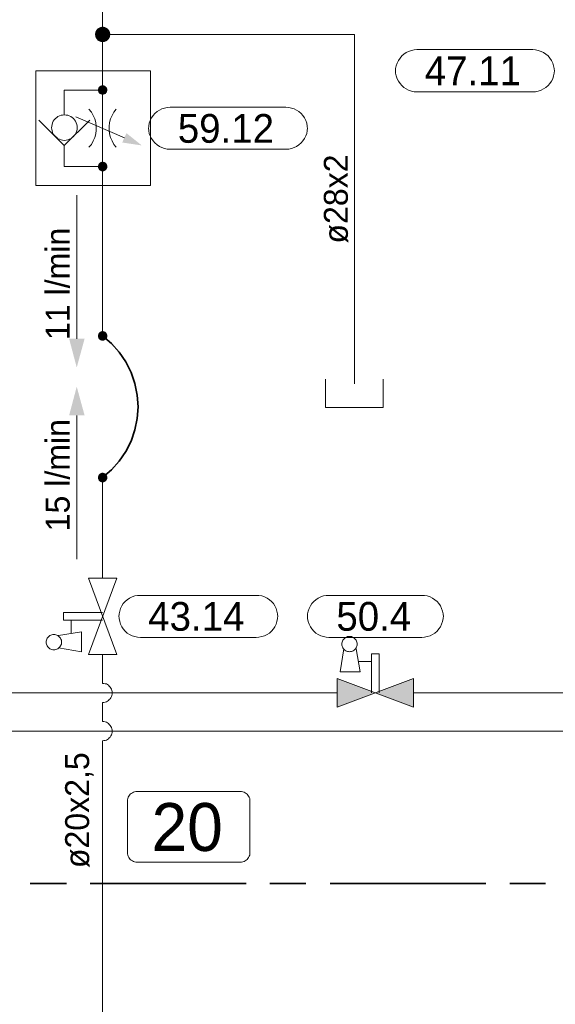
# Model space of a CAD drawing. Header units: millimetres. Extents: x 0 to 138, y 0 to 47.
# Tile 108 of 165: x 29.43 to 31.19, y 31.97 to 35.2. Entities that reach past the tile are written whole.
import ezdxf

# ---------------------------------------------------------------- set-up
doc = ezdxf.new("R2010")
doc.units = ezdxf.units.MM
for name, color, linetype in [('PDF_Geomertry', 7, 'Continuous'), ('PDF_Solid Fills', 7, 'Continuous'), ('PDF_Text', 7, 'Continuous')]:
    doc.layers.add(name, color=color, linetype=linetype)
doc.styles.add('PDF Arial', font='txt')

msp = doc.modelspace()

# ---------------------------------------------------------------- hatches: boundary and pattern name
at = {"layer": 'PDF_Solid Fills', "transparency": 33554559}
for points in [[(29.7063, 35.1507), (29.6813, 35.1507), (29.6821, 35.154)], [(29.7063, 35.1507), (29.6821, 35.1568), (29.6835, 35.1604)], [(29.7063, 35.1507), (29.6821, 35.154), (29.6821, 35.1568)], [(29.7063, 35.1507), (29.6835, 35.1604), (29.6849, 35.1632)], [(29.7063, 35.1507), (29.6849, 35.1632), (29.6868, 35.166)], [(29.7063, 35.1507), (29.6868, 35.166), (29.689, 35.1688)], [(29.7063, 35.1507), (29.689, 35.1688), (29.691, 35.1707)], [(29.7063, 35.1507), (29.691, 35.1707), (29.6938, 35.1721)], [(29.7063, 35.1507), (29.6938, 35.1721), (29.6974, 35.1735)], [(29.7063, 35.1507), (29.6974, 35.1735), (29.7001, 35.1749)], [(29.7063, 35.1507), (29.7001, 35.1749), (29.7035, 35.1757)], [(29.7063, 35.1507), (29.7035, 35.1757), (29.7063, 35.1757)], [(29.7063, 35.1507), (29.7099, 35.1757), (29.7132, 35.1749)], [(29.7063, 35.1507), (29.7063, 35.1757), (29.7099, 35.1757)], [(29.7063, 35.1507), (29.7132, 35.1749), (29.716, 35.1735)], [(29.7063, 35.1507), (29.716, 35.1735), (29.7196, 35.1721)], [(29.7063, 35.1507), (29.7196, 35.1721), (29.7215, 35.1707)], [(29.7063, 35.1507), (29.7215, 35.1707), (29.7243, 35.1688)], [(29.7063, 35.1507), (29.7243, 35.1688), (29.7265, 35.166)], [(29.7063, 35.1507), (29.7265, 35.166), (29.7285, 35.1632)], [(29.7063, 35.1507), (29.7285, 35.1632), (29.7299, 35.1604)], [(29.7063, 35.1507), (29.7299, 35.1604), (29.7307, 35.1568)], [(29.7063, 35.1507), (29.7307, 35.1568), (29.7313, 35.154)], [(29.7063, 35.1507), (29.7313, 35.154), (29.7321, 35.1507)], [(29.7063, 35.1507), (29.6821, 35.1471), (29.6813, 35.1507)], [(29.7063, 35.1507), (29.6821, 35.1443), (29.6821, 35.1471)], [(29.7063, 35.1507), (29.6835, 35.141), (29.6821, 35.1443)], [(29.7063, 35.1507), (29.6849, 35.1382), (29.6835, 35.141)], [(29.7063, 35.1507), (29.6868, 35.1354), (29.6849, 35.1382)], [(29.7063, 35.1507), (29.689, 35.1326), (29.6868, 35.1354)], [(29.7063, 35.1507), (29.691, 35.1304), (29.689, 35.1326)], [(29.7063, 35.1507), (29.6938, 35.129), (29.691, 35.1304)], [(29.7063, 35.1507), (29.6974, 35.1276), (29.6938, 35.129)], [(29.7063, 35.1507), (29.7001, 35.1263), (29.6974, 35.1276)], [(29.7063, 35.1507), (29.7035, 35.1257), (29.7001, 35.1263)], [(29.7063, 35.1507), (29.7063, 35.1257), (29.7035, 35.1257)], [(29.7063, 35.1507), (29.7099, 35.1257), (29.7063, 35.1257)], [(29.7063, 35.1507), (29.7132, 35.1263), (29.7099, 35.1257)], [(29.7063, 35.1507), (29.716, 35.1276), (29.7132, 35.1263)], [(29.7063, 35.1507), (29.7196, 35.129), (29.716, 35.1276)], [(29.7063, 35.1507), (29.7215, 35.1304), (29.7196, 35.129)], [(29.7063, 35.1507), (29.7243, 35.1326), (29.7215, 35.1304)], [(29.7063, 35.1507), (29.7265, 35.1354), (29.7243, 35.1326)], [(29.7063, 35.1507), (29.7285, 35.1382), (29.7265, 35.1354)], [(29.7063, 35.1507), (29.7299, 35.141), (29.7285, 35.1382)], [(29.7063, 35.1507), (29.7307, 35.1443), (29.7299, 35.141)], [(29.7063, 35.1507), (29.7313, 35.1471), (29.7307, 35.1443)], [(29.7063, 35.1507), (29.7321, 35.1507), (29.7313, 35.1471)], [(29.7063, 34.9679), (29.691, 34.9701), (29.6918, 34.9721)], [(29.7063, 34.9679), (29.691, 34.9679), (29.691, 34.9701)], [(29.7063, 34.9679), (29.691, 34.966), (29.691, 34.9679)], [(29.7063, 34.9679), (29.6918, 34.9646), (29.691, 34.966)], [(29.7063, 34.9679), (29.6918, 34.9721), (29.6924, 34.9743)], [(29.7063, 34.9679), (29.6924, 34.9624), (29.6918, 34.9646)], [(29.7063, 34.9679), (29.6924, 34.9743), (29.6932, 34.9763)], [(29.7063, 34.9679), (29.6932, 34.9604), (29.6924, 34.9624)], [(29.7063, 34.9679), (29.6932, 34.9763), (29.6938, 34.9776)], [(29.7063, 34.9679), (29.6938, 34.959), (29.6932, 34.9604)], [(29.7063, 34.9679), (29.6938, 34.9776), (29.6951, 34.979)], [(29.7063, 34.9679), (29.6951, 34.9568), (29.6938, 34.959)], [(29.7063, 34.9679), (29.6951, 34.979), (29.6974, 34.9804)], [(29.7063, 34.9679), (29.6974, 34.9554), (29.6951, 34.9568)], [(29.7063, 34.9679), (29.6974, 34.9804), (29.6987, 34.9818)], [(29.7063, 34.9679), (29.6987, 34.9549), (29.6974, 34.9554)], [(29.7063, 34.9679), (29.6987, 34.9818), (29.7007, 34.9826)], [(29.7063, 34.9679), (29.7007, 34.954), (29.6987, 34.9549)], [(29.7063, 34.9679), (29.7007, 34.9826), (29.7029, 34.9832)], [(29.7063, 34.9679), (29.7029, 34.9535), (29.7007, 34.954)], [(29.7063, 34.9679), (29.7029, 34.9832), (29.7043, 34.984)], [(29.7063, 34.9679), (29.7043, 34.9526), (29.7029, 34.9535)], [(29.7063, 34.9679), (29.7043, 34.984), (29.7063, 34.984)], [(29.7063, 34.9679), (29.7063, 34.9526), (29.7043, 34.9526)], [(29.7063, 34.9679), (29.7085, 34.984), (29.7104, 34.9832)], [(29.7063, 34.9679), (29.7063, 34.984), (29.7085, 34.984)], [(29.7063, 34.9679), (29.7104, 34.9832), (29.7126, 34.9826)], [(29.7063, 34.9679), (29.7126, 34.9826), (29.7146, 34.9818)], [(29.7063, 34.9679), (29.7146, 34.9818), (29.716, 34.9804)], [(29.7063, 34.9679), (29.716, 34.9804), (29.7174, 34.979)], [(29.7063, 34.9679), (29.7174, 34.979), (29.7188, 34.9776)], [(29.7063, 34.9679), (29.7188, 34.9776), (29.7201, 34.9763)], [(29.7063, 34.9679), (29.7201, 34.9763), (29.721, 34.9743)], [(29.7063, 34.9679), (29.721, 34.9743), (29.7215, 34.9721)], [(29.7063, 34.9679), (29.7215, 34.9721), (29.7224, 34.9701)], [(29.7063, 34.9679), (29.7224, 34.9701), (29.7224, 34.9679)], [(29.7063, 34.9679), (29.7085, 34.9526), (29.7063, 34.9526)], [(29.7063, 34.9679), (29.7104, 34.9535), (29.7085, 34.9526)], [(29.7063, 34.9679), (29.7126, 34.954), (29.7104, 34.9535)], [(29.7063, 34.9679), (29.7146, 34.9549), (29.7126, 34.954)], [(29.7063, 34.9679), (29.716, 34.9554), (29.7146, 34.9549)], [(29.7063, 34.9679), (29.7174, 34.9568), (29.716, 34.9554)], [(29.7063, 34.9679), (29.7188, 34.959), (29.7174, 34.9568)], [(29.7063, 34.9679), (29.7201, 34.9604), (29.7188, 34.959)], [(29.7063, 34.9679), (29.721, 34.9624), (29.7201, 34.9604)], [(29.7063, 34.9679), (29.7215, 34.9646), (29.721, 34.9624)], [(29.7063, 34.9679), (29.7224, 34.966), (29.7215, 34.9646)], [(29.7063, 34.9679), (29.7224, 34.9679), (29.7224, 34.966)], [(29.7063, 34.7165), (29.691, 34.7187), (29.6918, 34.7207)], [(29.7063, 34.7165), (29.691, 34.7165), (29.691, 34.7187)], [(29.7063, 34.7165), (29.691, 34.7146), (29.691, 34.7165)], [(29.7063, 34.7165), (29.6918, 34.7124), (29.691, 34.7146)], [(29.7063, 34.7165), (29.6918, 34.7207), (29.6924, 34.7229)], [(29.7063, 34.7165), (29.6924, 34.711), (29.6918, 34.7124)], [(29.7063, 34.7165), (29.6924, 34.7229), (29.6932, 34.7249)], [(29.7063, 34.7165), (29.6932, 34.709), (29.6924, 34.711)], [(29.7063, 34.7165), (29.6932, 34.7249), (29.6938, 34.7263)], [(29.7063, 34.7165), (29.6938, 34.7076), (29.6932, 34.709)], [(29.7063, 34.7165), (29.6938, 34.7263), (29.6951, 34.7276)], [(29.7063, 34.7165), (29.6951, 34.7054), (29.6938, 34.7076)], [(29.7063, 34.7165), (29.6951, 34.7276), (29.6974, 34.729)], [(29.7063, 34.7165), (29.6974, 34.704), (29.6951, 34.7054)], [(29.7063, 34.7165), (29.6974, 34.729), (29.6987, 34.7304)], [(29.7063, 34.7165), (29.6987, 34.7035), (29.6974, 34.704)], [(29.7063, 34.7165), (29.6987, 34.7304), (29.7007, 34.7313)], [(29.7063, 34.7165), (29.7007, 34.7021), (29.6987, 34.7035)], [(29.7063, 34.7165), (29.7007, 34.7313), (29.7029, 34.7318)], [(29.7063, 34.7165), (29.7029, 34.7013), (29.7007, 34.7021)], [(29.7063, 34.7165), (29.7029, 34.7318), (29.7043, 34.7326)], [(29.7063, 34.7165), (29.7043, 34.7013), (29.7029, 34.7013)], [(29.7063, 34.7165), (29.7043, 34.7326), (29.7063, 34.7326)], [(29.7063, 34.7165), (29.7063, 34.7013), (29.7043, 34.7013)], [(29.7063, 34.7165), (29.7085, 34.7326), (29.7104, 34.7318)], [(29.7063, 34.7165), (29.7063, 34.7326), (29.7085, 34.7326)], [(29.7063, 34.7165), (29.7104, 34.7318), (29.7126, 34.7313)], [(29.7063, 34.7165), (29.7126, 34.7313), (29.7146, 34.7304)], [(29.7063, 34.7165), (29.7146, 34.7304), (29.716, 34.729)], [(29.7063, 34.7165), (29.716, 34.729), (29.7174, 34.7276)], [(29.7063, 34.7165), (29.7174, 34.7276), (29.7188, 34.7263)], [(29.7063, 34.7165), (29.7188, 34.7263), (29.7201, 34.7249)], [(29.7063, 34.7165), (29.7201, 34.7249), (29.721, 34.7229)], [(29.7063, 34.7165), (29.721, 34.7229), (29.7215, 34.7207)], [(29.7063, 34.7165), (29.7215, 34.7207), (29.7224, 34.7187)], [(29.7063, 34.7165), (29.7224, 34.7187), (29.7224, 34.7165)], [(29.7063, 34.7165), (29.7085, 34.7013), (29.7063, 34.7013)], [(29.7063, 34.7165), (29.7104, 34.7013), (29.7085, 34.7013)], [(29.7063, 34.7165), (29.7126, 34.7021), (29.7104, 34.7013)], [(29.7063, 34.7165), (29.7146, 34.7035), (29.7126, 34.7021)], [(29.7063, 34.7165), (29.716, 34.704), (29.7146, 34.7035)], [(29.7063, 34.7165), (29.7174, 34.7054), (29.716, 34.704)], [(29.7063, 34.7165), (29.7188, 34.7076), (29.7174, 34.7054)], [(29.7063, 34.7165), (29.7201, 34.709), (29.7188, 34.7076)], [(29.7063, 34.7165), (29.721, 34.711), (29.7201, 34.709)], [(29.7063, 34.7165), (29.7215, 34.7124), (29.721, 34.711)], [(29.7063, 34.7165), (29.7224, 34.7146), (29.7215, 34.7124)], [(29.7063, 34.7165), (29.7224, 34.7165), (29.7224, 34.7146)], [(29.7063, 34.1604), (29.691, 34.1624), (29.6918, 34.1646)], [(29.7063, 34.1604), (29.691, 34.1604), (29.691, 34.1624)], [(29.7063, 34.1604), (29.691, 34.1582), (29.691, 34.1604)], [(29.7063, 34.1604), (29.6918, 34.1563), (29.691, 34.1582)], [(29.7063, 34.1604), (29.6918, 34.1646), (29.6924, 34.1665)], [(29.7063, 34.1604), (29.6924, 34.154), (29.6918, 34.1563)], [(29.7063, 34.1604), (29.6924, 34.1665), (29.6932, 34.1679)], [(29.7063, 34.1604), (29.6932, 34.1526), (29.6924, 34.154)], [(29.7063, 34.1604), (29.6932, 34.1679), (29.6938, 34.1701)], [(29.7063, 34.1604), (29.6938, 34.1507), (29.6932, 34.1526)], [(29.7063, 34.1604), (29.6938, 34.1701), (29.6951, 34.1715)], [(29.7063, 34.1604), (29.6951, 34.1493), (29.6938, 34.1507)], [(29.7063, 34.1604), (29.6951, 34.1715), (29.6974, 34.1729)], [(29.7063, 34.1604), (29.6974, 34.1479), (29.6951, 34.1493)], [(29.7063, 34.1604), (29.6974, 34.1729), (29.6987, 34.1743)], [(29.7063, 34.1604), (29.6987, 34.1471), (29.6974, 34.1479)], [(29.7063, 34.1604), (29.6987, 34.1743), (29.7007, 34.1749)], [(29.7063, 34.1604), (29.7007, 34.1457), (29.6987, 34.1471)], [(29.7063, 34.1604), (29.7007, 34.1749), (29.7029, 34.1757)], [(29.7063, 34.1604), (29.7029, 34.1451), (29.7007, 34.1457)], [(29.7063, 34.1604), (29.7029, 34.1757), (29.7043, 34.1763)], [(29.7063, 34.1604), (29.7043, 34.1451), (29.7029, 34.1451)], [(29.7063, 34.1604), (29.7043, 34.1763), (29.7063, 34.1763)], [(29.7063, 34.1604), (29.7063, 34.1443), (29.7043, 34.1451)], [(29.7063, 34.1604), (29.7085, 34.1763), (29.7104, 34.1757)], [(29.7063, 34.1604), (29.7063, 34.1763), (29.7085, 34.1763)], [(29.7063, 34.1604), (29.7104, 34.1757), (29.7126, 34.1749)], [(29.7063, 34.1604), (29.7126, 34.1749), (29.7146, 34.1743)], [(29.7063, 34.1604), (29.7146, 34.1743), (29.716, 34.1729)], [(29.7063, 34.1604), (29.716, 34.1729), (29.7174, 34.1715)], [(29.7063, 34.1604), (29.7174, 34.1715), (29.7188, 34.1701)], [(29.7063, 34.1604), (29.7188, 34.1701), (29.7201, 34.1679)], [(29.7063, 34.1604), (29.7201, 34.1679), (29.721, 34.1665)], [(29.7063, 34.1604), (29.721, 34.1665), (29.7215, 34.1646)], [(29.7063, 34.1604), (29.7215, 34.1646), (29.7224, 34.1624)], [(29.7063, 34.1604), (29.7224, 34.1624), (29.7224, 34.1604)], [(29.7063, 34.1604), (29.7085, 34.1451), (29.7063, 34.1443)], [(29.7063, 34.1604), (29.7104, 34.1451), (29.7085, 34.1451)], [(29.7063, 34.1604), (29.7126, 34.1457), (29.7104, 34.1451)], [(29.7063, 34.1604), (29.7146, 34.1471), (29.7126, 34.1457)], [(29.7063, 34.1604), (29.716, 34.1479), (29.7146, 34.1471)], [(29.7063, 34.1604), (29.7174, 34.1493), (29.716, 34.1479)], [(29.7063, 34.1604), (29.7188, 34.1507), (29.7174, 34.1493)], [(29.7063, 34.1604), (29.7201, 34.1526), (29.7188, 34.1507)], [(29.7063, 34.1604), (29.721, 34.154), (29.7201, 34.1526)], [(29.7063, 34.1604), (29.7215, 34.1563), (29.721, 34.154)], [(29.7063, 34.1604), (29.7224, 34.1582), (29.7215, 34.1563)], [(29.7063, 34.1604), (29.7224, 34.1604), (29.7224, 34.1582)], [(29.7063, 33.6951), (29.691, 33.6971), (29.6918, 33.6993)], [(29.7063, 33.6951), (29.6918, 33.6993), (29.6924, 33.7013)], [(29.7063, 33.6951), (29.6924, 33.7013), (29.6932, 33.7035)], [(29.7063, 33.6951), (29.6932, 33.7035), (29.6938, 33.7049)], [(29.7063, 33.6951), (29.6938, 33.7049), (29.6951, 33.7063)], [(29.7063, 33.6951), (29.6951, 33.7063), (29.6974, 33.7076)], [(29.7063, 33.6951), (29.6974, 33.7076), (29.6987, 33.709)], [(29.7063, 33.6951), (29.6987, 33.709), (29.7007, 33.7096)], [(29.7063, 33.6951), (29.7007, 33.7096), (29.7029, 33.7104)], [(29.7063, 33.6951), (29.7029, 33.7104), (29.7043, 33.711)], [(29.7063, 33.6951), (29.7043, 33.711), (29.7063, 33.711)], [(29.7063, 33.6951), (29.7085, 33.711), (29.7104, 33.7104)], [(29.7063, 33.6951), (29.7063, 33.711), (29.7085, 33.711)], [(29.7063, 33.6951), (29.7104, 33.7104), (29.7126, 33.7096)], [(29.7063, 33.6951), (29.7126, 33.7096), (29.7146, 33.709)], [(29.7063, 33.6951), (29.7146, 33.709), (29.716, 33.7076)], [(29.7063, 33.6951), (29.716, 33.7076), (29.7174, 33.7063)], [(29.7063, 33.6951), (29.7174, 33.7063), (29.7188, 33.7049)], [(29.7063, 33.6951), (29.7188, 33.7049), (29.7201, 33.7035)], [(29.7063, 33.6951), (29.7201, 33.7035), (29.721, 33.7013)], [(29.7063, 33.6951), (29.721, 33.7013), (29.7215, 33.6993)], [(29.7063, 33.6951), (29.7215, 33.6993), (29.7224, 33.6971)], [(29.7063, 33.6951), (29.691, 33.6951), (29.691, 33.6971)], [(29.7063, 33.6951), (29.691, 33.6929), (29.691, 33.6951)], [(29.7063, 33.6951), (29.6918, 33.691), (29.691, 33.6929)], [(29.7063, 33.6951), (29.6924, 33.6896), (29.6918, 33.691)], [(29.7063, 33.6951), (29.6932, 33.6874), (29.6924, 33.6896)], [(29.7063, 33.6951), (29.6938, 33.6854), (29.6932, 33.6874)], [(29.7063, 33.6951), (29.6951, 33.684), (29.6938, 33.6854)], [(29.7063, 33.6951), (29.6974, 33.6826), (29.6951, 33.684)], [(29.7063, 33.6951), (29.6987, 33.6818), (29.6974, 33.6826)], [(29.7063, 33.6951), (29.7007, 33.6804), (29.6987, 33.6818)], [(29.7063, 33.6951), (29.7029, 33.6799), (29.7007, 33.6804)], [(29.7063, 33.6951), (29.7043, 33.6799), (29.7029, 33.6799)], [(29.7063, 33.6951), (29.7063, 33.6799), (29.7043, 33.6799)], [(29.7063, 33.6951), (29.7224, 33.6971), (29.7224, 33.6951)], [(29.7063, 33.6951), (29.7085, 33.6799), (29.7063, 33.6799)], [(29.7063, 33.6951), (29.7104, 33.6799), (29.7085, 33.6799)], [(29.7063, 33.6951), (29.7126, 33.6804), (29.7104, 33.6799)], [(29.7063, 33.6951), (29.7146, 33.6818), (29.7126, 33.6804)], [(29.7063, 33.6951), (29.716, 33.6826), (29.7146, 33.6818)], [(29.7063, 33.6951), (29.7174, 33.684), (29.716, 33.6826)], [(29.7063, 33.6951), (29.7188, 33.6854), (29.7174, 33.684)], [(29.7063, 33.6951), (29.7201, 33.6874), (29.7188, 33.6854)], [(29.7063, 33.6951), (29.721, 33.6896), (29.7201, 33.6874)], [(29.7063, 33.6951), (29.7215, 33.691), (29.721, 33.6896)], [(29.7063, 33.6951), (29.7224, 33.6929), (29.7215, 33.691)], [(29.7063, 33.6951), (29.7224, 33.6951), (29.7224, 33.6929)]]:
    msp.add_hatch(color=256, dxfattribs=at).paths.add_polyline_path(points)

# ---------------------------------------------------------------- linework, layer by layer
at = {"layer": 'PDF_Geomertry', "lineweight": 15}
for points in [[(30.5335, 34.0035), (30.5335, 34.0632), (30.5335, 35.1507), (29.7063, 35.1507), (29.7063, 35.3235)], [(29.7063, 34.9679), (29.7063, 35.0313), (29.7063, 35.1507)], [(29.5807, 34.7854), (29.5807, 34.761), (29.5807, 34.7165), (29.7063, 34.7165), (29.7063, 34.9679), (29.5807, 34.9679), (29.5807, 34.8868)], [(29.6618, 34.7799), (29.6696, 34.7896), (29.6757, 34.8007), (29.6807, 34.8118), (29.684, 34.8243), (29.6854, 34.836), (29.6854, 34.8485), (29.684, 34.861), (29.6807, 34.8735), (29.6757, 34.8846), (29.6696, 34.8957), (29.6618, 34.9054)], [(29.7515, 34.9054), (29.7438, 34.8957), (29.7376, 34.8846), (29.7326, 34.8735), (29.7293, 34.861), (29.7279, 34.8485), (29.7279, 34.836), (29.7293, 34.8243), (29.7326, 34.8118), (29.7376, 34.8007), (29.7438, 34.7896), (29.7515, 34.7799)], [(29.6646, 34.8693), (29.5807, 34.7854), (29.4974, 34.8693)], [(29.6188, 34.8804), (29.7779, 34.811)], [(29.7063, 34.7165), (29.7063, 34.654), (29.7063, 34.1604)], [(29.6215, 34.6229), (29.6215, 34.1513)], [(30.439, 34.0187), (30.439, 33.9249), (30.6279, 33.9249), (30.6279, 34.0187)], [(29.6215, 33.4276), (29.6215, 33.8993)], [(29.7063, 33.6951), (29.7063, 33.3651)], [(29.7063, 33.2271), (29.5779, 33.2271), (29.5779, 33.2521), (29.7063, 33.2521)], [(29.6029, 33.1826), (29.6029, 33.2271)], [(29.5618, 33.136), (29.6376, 33.1229), (29.6376, 33.1887), (29.5618, 33.1763)], [(30.4987, 33.1326), (30.4863, 33.0568), (30.5521, 33.0568), (30.5396, 33.1326)], [(30.5896, 32.9882), (30.5896, 33.1165), (30.6154, 33.1165), (30.6154, 32.9882)], [(29.7063, 33.0193), (29.7104, 33.0193), (29.7146, 33.0179), (29.7188, 33.0174), (29.7224, 33.0151), (29.7257, 33.0132), (29.7285, 33.0104), (29.7313, 33.0068), (29.734, 33.0035), (29.7354, 32.9999), (29.7368, 32.9957), (29.7376, 32.9924), (29.7382, 32.9882), (29.7376, 32.984), (29.7368, 32.9799), (29.7354, 32.9757), (29.734, 32.9721), (29.7313, 32.9687), (29.7285, 32.966), (29.7257, 32.9632), (29.7224, 32.961), (29.7188, 32.959), (29.7146, 32.9576), (29.7104, 32.9568), (29.7063, 32.9568), (29.7104, 32.9568), (29.7146, 32.9576), (29.7188, 32.959), (29.7224, 32.961), (29.7257, 32.9632), (29.7285, 32.966), (29.7313, 32.9687), (29.734, 32.9721), (29.7354, 32.9757), (29.7368, 32.9799), (29.7376, 32.984), (29.7382, 32.9882), (29.7376, 32.9924), (29.7368, 32.9957), (29.7354, 32.9999), (29.734, 33.0035), (29.7313, 33.0068), (29.7285, 33.0104), (29.7257, 33.0132), (29.7224, 33.0151), (29.7188, 33.0174), (29.7146, 33.0179), (29.7104, 33.0193), (29.7063, 33.0193), (29.7063, 33.1138)], [(30.546, 33.0915), (30.5896, 33.0915)], [(30.4765, 32.9882), (28.9521, 32.9882)], [(35.4307, 30.5138), (35.4307, 32.9882), (30.7279, 32.9882)], [(29.7063, 32.8937), (29.7104, 32.8937), (29.7146, 32.8924), (29.7188, 32.8915), (29.7224, 32.8896), (29.7257, 32.8874), (29.7285, 32.8846), (29.7313, 32.8813), (29.734, 32.8776), (29.7354, 32.8743), (29.7368, 32.8701), (29.7376, 32.8665), (29.7382, 32.8624), (29.7376, 32.8582), (29.7368, 32.854), (29.7354, 32.8499), (29.734, 32.8465), (29.7313, 32.8429), (29.7285, 32.8401), (29.7257, 32.8374), (29.7224, 32.8354), (29.7188, 32.8332), (29.7146, 32.8318), (29.7104, 32.8313), (29.7063, 32.8304), (29.7104, 32.8313), (29.7146, 32.8318), (29.7188, 32.8332), (29.7224, 32.8354), (29.7257, 32.8374), (29.7285, 32.8401), (29.7313, 32.8429), (29.734, 32.8465), (29.7354, 32.8499), (29.7368, 32.854), (29.7376, 32.8582), (29.7382, 32.8624), (29.7376, 32.8665), (29.7368, 32.8701), (29.7354, 32.8743), (29.734, 32.8776), (29.7313, 32.8813), (29.7285, 32.8846), (29.7257, 32.8874), (29.7224, 32.8896), (29.7188, 32.8915), (29.7146, 32.8924), (29.7104, 32.8937), (29.7063, 32.8937), (29.7063, 32.9568)], [(27.2076, 32.8624), (35.1793, 32.8624), (35.1793, 30.5138)], [(29.7063, 32.8304), (29.7063, 31.4888)]]:
    msp.add_lwpolyline(points, dxfattribs=at)
at = {"layer": 'PDF_Geomertry', "lineweight": 0}
for points in [[(29.6938, 35.1507), (29.6938, 35.1493), (29.6946, 35.1471), (29.6951, 35.1457), (29.696, 35.1443), (29.6965, 35.1429), (29.6979, 35.1415), (29.6987, 35.141), (29.7001, 35.1396), (29.7015, 35.1388), (29.7035, 35.1382), (29.7049, 35.1382), (29.7063, 35.1382), (29.7085, 35.1382), (29.7099, 35.1382), (29.7113, 35.1388), (29.7126, 35.1396), (29.714, 35.141), (29.7154, 35.1415), (29.7168, 35.1429), (29.7174, 35.1443), (29.7182, 35.1457), (29.7188, 35.1471), (29.7188, 35.1493), (29.7196, 35.1507), (29.7188, 35.1521), (29.7188, 35.154), (29.7182, 35.1554), (29.7174, 35.1568), (29.7168, 35.1582), (29.7154, 35.1596), (29.714, 35.1604), (29.7126, 35.1618), (29.7113, 35.1624), (29.7099, 35.1624), (29.7085, 35.1632), (29.7063, 35.1632), (29.7049, 35.1632), (29.7035, 35.1624), (29.7015, 35.1624), (29.7001, 35.1618), (29.6987, 35.1604), (29.6979, 35.1596), (29.6965, 35.1582), (29.696, 35.1568), (29.6951, 35.1554), (29.6946, 35.154), (29.6938, 35.1521), (29.6938, 35.1507)], [(29.6987, 34.9679), (29.6987, 34.9674), (29.6987, 34.966), (29.6993, 34.9651), (29.7001, 34.9646), (29.7001, 34.9638), (29.7007, 34.9624), (29.7021, 34.9618), (29.7029, 34.9618), (29.7035, 34.961), (29.7043, 34.9604), (29.7057, 34.9604), (29.7063, 34.9604), (29.7076, 34.9604), (29.7085, 34.9604), (29.7099, 34.961), (29.7104, 34.9618), (29.7113, 34.9618), (29.7118, 34.9624), (29.7126, 34.9638), (29.7132, 34.9646), (29.714, 34.9651), (29.714, 34.966), (29.7146, 34.9674), (29.7146, 34.9679), (29.7146, 34.9693), (29.714, 34.9701), (29.714, 34.9715), (29.7132, 34.9721), (29.7126, 34.9729), (29.7118, 34.9735), (29.7113, 34.9743), (29.7104, 34.9749), (29.7099, 34.9757), (29.7085, 34.9757), (29.7076, 34.9763), (29.7063, 34.9763), (29.7057, 34.9763), (29.7043, 34.9757), (29.7035, 34.9757), (29.7029, 34.9749), (29.7021, 34.9743), (29.7007, 34.9735), (29.7001, 34.9729), (29.7001, 34.9721), (29.6993, 34.9715), (29.6987, 34.9701), (29.6987, 34.9693), (29.6987, 34.9679)], [(29.6987, 34.7165), (29.6987, 34.716), (29.6987, 34.7146), (29.6993, 34.7138), (29.7001, 34.7132), (29.7001, 34.7118), (29.7007, 34.711), (29.7021, 34.7104), (29.7029, 34.7104), (29.7035, 34.7096), (29.7043, 34.709), (29.7057, 34.709), (29.7063, 34.709), (29.7076, 34.709), (29.7085, 34.709), (29.7099, 34.7096), (29.7104, 34.7104), (29.7113, 34.7104), (29.7118, 34.711), (29.7126, 34.7118), (29.7132, 34.7132), (29.714, 34.7138), (29.714, 34.7146), (29.7146, 34.716), (29.7146, 34.7165), (29.7146, 34.7179), (29.714, 34.7187), (29.714, 34.7201), (29.7132, 34.7207), (29.7126, 34.7215), (29.7118, 34.7221), (29.7113, 34.7229), (29.7104, 34.7235), (29.7099, 34.7243), (29.7085, 34.7243), (29.7076, 34.7249), (29.7063, 34.7249), (29.7057, 34.7249), (29.7043, 34.7243), (29.7035, 34.7243), (29.7029, 34.7235), (29.7021, 34.7229), (29.7007, 34.7221), (29.7001, 34.7215), (29.7001, 34.7207), (29.6993, 34.7201), (29.6987, 34.7187), (29.6987, 34.7179), (29.6987, 34.7165)], [(29.6987, 34.1604), (29.6987, 34.1596), (29.6987, 34.1582), (29.6993, 34.1576), (29.7001, 34.1563), (29.7001, 34.1554), (29.7007, 34.1549), (29.7021, 34.154), (29.7029, 34.1535), (29.7035, 34.1535), (29.7043, 34.1526), (29.7057, 34.1526), (29.7063, 34.1526), (29.7076, 34.1526), (29.7085, 34.1526), (29.7099, 34.1535), (29.7104, 34.1535), (29.7113, 34.154), (29.7118, 34.1549), (29.7126, 34.1554), (29.7132, 34.1563), (29.714, 34.1576), (29.714, 34.1582), (29.7146, 34.1596), (29.7146, 34.1604), (29.7146, 34.1618), (29.714, 34.1624), (29.714, 34.1632), (29.7132, 34.1646), (29.7126, 34.1651), (29.7118, 34.166), (29.7113, 34.1665), (29.7104, 34.1674), (29.7099, 34.1679), (29.7085, 34.1679), (29.7076, 34.1679), (29.7063, 34.1679), (29.7057, 34.1679), (29.7043, 34.1679), (29.7035, 34.1679), (29.7029, 34.1674), (29.7021, 34.1665), (29.7007, 34.166), (29.7001, 34.1651), (29.7001, 34.1646), (29.6993, 34.1632), (29.6987, 34.1624), (29.6987, 34.1618), (29.6987, 34.1604)], [(29.6987, 33.6951), (29.6987, 33.6943), (29.6987, 33.6929), (29.6993, 33.6924), (29.7001, 33.6915), (29.7001, 33.6901), (29.7007, 33.6896), (29.7021, 33.6887), (29.7029, 33.6882), (29.7035, 33.6882), (29.7043, 33.6874), (29.7057, 33.6874), (29.7063, 33.6874), (29.7076, 33.6874), (29.7085, 33.6874), (29.7099, 33.6882), (29.7104, 33.6882), (29.7113, 33.6887), (29.7118, 33.6896), (29.7126, 33.6901), (29.7132, 33.6915), (29.714, 33.6924), (29.714, 33.6929), (29.7146, 33.6943), (29.7146, 33.6951), (29.7146, 33.6965), (29.714, 33.6971), (29.714, 33.6985), (29.7132, 33.6993), (29.7126, 33.6999), (29.7118, 33.7007), (29.7113, 33.7013), (29.7104, 33.7021), (29.7099, 33.7026), (29.7085, 33.7026), (29.7076, 33.7026), (29.7063, 33.7035), (29.7057, 33.7026), (29.7043, 33.7026), (29.7035, 33.7026), (29.7029, 33.7021), (29.7021, 33.7013), (29.7007, 33.7007), (29.7001, 33.6999), (29.7001, 33.6993), (29.6993, 33.6985), (29.6987, 33.6971), (29.6987, 33.6965), (29.6987, 33.6951)]]:
    msp.add_lwpolyline(points, close=True, dxfattribs=at)
at = {"layer": 'PDF_Geomertry', "lineweight": 15}
for points in [[(31.1196, 35.1007), (31.1285, 35.0999), (31.1376, 35.0979), (31.1465, 35.0951), (31.1549, 35.091), (31.1626, 35.0854), (31.1696, 35.0799), (31.1757, 35.0729), (31.1807, 35.0651), (31.1849, 35.0568), (31.1876, 35.0479), (31.1896, 35.0388), (31.1904, 35.0299), (31.1904, 35.0326), (31.1896, 35.0235), (31.1876, 35.0146), (31.1849, 35.0054), (31.1807, 34.9971), (31.1757, 34.9896), (31.1696, 34.9826), (31.1626, 34.9763), (31.1549, 34.9715), (31.1465, 34.9674), (31.1376, 34.9646), (31.1285, 34.9624), (31.1196, 34.9618), (30.739, 34.9618), (30.7299, 34.9624), (30.721, 34.9646), (30.7118, 34.9674), (30.7035, 34.9715), (30.696, 34.9763), (30.689, 34.9826), (30.6835, 34.9896), (30.6779, 34.9971), (30.6737, 35.0054), (30.671, 35.0146), (30.6687, 35.0235), (30.6682, 35.0326), (30.6682, 35.0299), (30.6687, 35.0388), (30.671, 35.0479), (30.6737, 35.0568), (30.6779, 35.0651), (30.6835, 35.0729), (30.689, 35.0799), (30.696, 35.0854), (30.7035, 35.091), (30.7118, 35.0951), (30.721, 35.0979), (30.7299, 35.0999), (30.739, 35.1007), (31.1196, 35.1007)], [(29.864, 35.0313), (29.4868, 35.0313), (29.4868, 34.654), (29.864, 34.654), (29.864, 35.0313)], [(30.3085, 34.9118), (30.3182, 34.911), (30.3271, 34.909), (30.3354, 34.9063), (30.3438, 34.9021), (30.3515, 34.8971), (30.3585, 34.891), (30.3646, 34.884), (30.3696, 34.8763), (30.3737, 34.8679), (30.3771, 34.859), (30.3785, 34.8499), (30.3793, 34.841), (30.3793, 34.8443), (30.3785, 34.8346), (30.3771, 34.8257), (30.3737, 34.8174), (30.3696, 34.809), (30.3646, 34.8013), (30.3585, 34.7943), (30.3515, 34.7882), (30.3438, 34.7826), (30.3354, 34.779), (30.3271, 34.7757), (30.3182, 34.7743), (30.3085, 34.7735), (29.9285, 34.7735), (29.9187, 34.7743), (29.9099, 34.7757), (29.9015, 34.779), (29.8932, 34.7826), (29.8854, 34.7882), (29.8785, 34.7943), (29.8724, 34.8013), (29.8668, 34.809), (29.8626, 34.8174), (29.8599, 34.8257), (29.8585, 34.8346), (29.8576, 34.8443), (29.8576, 34.841), (29.8585, 34.8499), (29.8599, 34.859), (29.8626, 34.8679), (29.8668, 34.8763), (29.8724, 34.884), (29.8785, 34.891), (29.8854, 34.8971), (29.8932, 34.9021), (29.9015, 34.9063), (29.9099, 34.909), (29.9187, 34.911), (29.9285, 34.9118), (30.3085, 34.9118)], [(29.6229, 34.8443), (29.6224, 34.8499), (29.6215, 34.8554), (29.6196, 34.8604), (29.6174, 34.866), (29.614, 34.8701), (29.6104, 34.8743), (29.6063, 34.8776), (29.6021, 34.8813), (29.5965, 34.8832), (29.5918, 34.8854), (29.5863, 34.886), (29.5807, 34.8868), (29.5751, 34.886), (29.5701, 34.8854), (29.5646, 34.8832), (29.5599, 34.8813), (29.5557, 34.8776), (29.5515, 34.8743), (29.5474, 34.8701), (29.5446, 34.866), (29.5424, 34.8604), (29.5404, 34.8554), (29.5396, 34.8499), (29.539, 34.8443), (29.5396, 34.8396), (29.5404, 34.834), (29.5424, 34.8285), (29.5446, 34.8235), (29.5474, 34.8193), (29.5515, 34.8151), (29.5557, 34.8118), (29.5599, 34.8082), (29.5646, 34.8063), (29.5701, 34.804), (29.5751, 34.8035), (29.5807, 34.8026), (29.5863, 34.8035), (29.5918, 34.804), (29.5965, 34.8063), (29.6021, 34.8082), (29.6063, 34.8118), (29.6104, 34.8151), (29.614, 34.8193), (29.6174, 34.8235), (29.6196, 34.8285), (29.6215, 34.834), (29.6224, 34.8396), (29.6229, 34.8443)], [(29.6599, 33.1138), (29.7535, 33.3651), (29.6599, 33.3651), (29.7535, 33.1138), (29.6599, 33.1138)], [(30.2113, 33.3082), (30.2201, 33.3082), (30.2293, 33.3063), (30.2382, 33.3035), (30.2465, 33.2993), (30.2543, 33.2938), (30.2613, 33.2882), (30.2674, 33.2813), (30.2724, 33.2735), (30.2765, 33.2651), (30.2793, 33.2563), (30.2813, 33.2471), (30.2821, 33.2382), (30.2821, 33.241), (30.2813, 33.2318), (30.2793, 33.2229), (30.2765, 33.2138), (30.2724, 33.2054), (30.2674, 33.1979), (30.2613, 33.191), (30.2543, 33.1846), (30.2465, 33.1799), (30.2382, 33.1757), (30.2293, 33.1729), (30.2201, 33.1707), (30.2113, 33.1701), (29.8307, 33.1701), (29.8215, 33.1707), (29.8126, 33.1729), (29.8035, 33.1757), (29.7951, 33.1799), (29.7876, 33.1846), (29.7807, 33.191), (29.7743, 33.1979), (29.7696, 33.2054), (29.7654, 33.2138), (29.7626, 33.2229), (29.7604, 33.2318), (29.7599, 33.241), (29.7599, 33.2382), (29.7604, 33.2471), (29.7626, 33.2563), (29.7654, 33.2651), (29.7696, 33.2735), (29.7743, 33.2813), (29.7807, 33.2882), (29.7876, 33.2938), (29.7951, 33.2993), (29.8035, 33.3035), (29.8126, 33.3063), (29.8215, 33.3082), (29.8307, 33.3082), (30.2113, 33.3082)], [(30.7549, 33.3082), (30.764, 33.3082), (30.7729, 33.3063), (30.7821, 33.3035), (30.7904, 33.2993), (30.7979, 33.2938), (30.8049, 33.2882), (30.8112, 33.2813), (30.816, 33.2735), (30.8201, 33.2651), (30.8229, 33.2563), (30.8251, 33.2471), (30.8257, 33.2382), (30.8257, 33.241), (30.8251, 33.2318), (30.8229, 33.2229), (30.8201, 33.2138), (30.816, 33.2054), (30.8112, 33.1979), (30.8049, 33.191), (30.7979, 33.1846), (30.7904, 33.1799), (30.7821, 33.1757), (30.7729, 33.1729), (30.764, 33.1707), (30.7549, 33.1701), (30.4501, 33.1701), (30.441, 33.1707), (30.4321, 33.1729), (30.4229, 33.1757), (30.4146, 33.1799), (30.4071, 33.1846), (30.4001, 33.191), (30.3937, 33.1979), (30.389, 33.2054), (30.3849, 33.2138), (30.3821, 33.2229), (30.3799, 33.2318), (30.3793, 33.241), (30.3793, 33.2382), (30.3799, 33.2471), (30.3821, 33.2563), (30.3849, 33.2651), (30.389, 33.2735), (30.3937, 33.2813), (30.4001, 33.2882), (30.4071, 33.2938), (30.4146, 33.2993), (30.4229, 33.3035), (30.4321, 33.3063), (30.441, 33.3082), (30.4501, 33.3082), (30.7549, 33.3082)], [(29.5715, 33.1549), (29.571, 33.1576), (29.571, 33.161), (29.5696, 33.1646), (29.5682, 33.1674), (29.566, 33.1701), (29.564, 33.1721), (29.5618, 33.1743), (29.559, 33.1763), (29.5557, 33.1776), (29.5529, 33.179), (29.5493, 33.1799), (29.5465, 33.1799), (29.5432, 33.1799), (29.5396, 33.179), (29.5368, 33.1776), (29.5335, 33.1763), (29.5313, 33.1743), (29.5285, 33.1721), (29.5265, 33.1701), (29.5243, 33.1674), (29.5229, 33.1646), (29.5224, 33.161), (29.5215, 33.1576), (29.521, 33.1549), (29.5215, 33.1513), (29.5224, 33.1479), (29.5229, 33.1451), (29.5243, 33.1424), (29.5265, 33.1396), (29.5285, 33.1368), (29.5313, 33.1346), (29.5335, 33.1326), (29.5368, 33.1313), (29.5396, 33.1304), (29.5432, 33.1299), (29.5465, 33.129), (29.5493, 33.1299), (29.5529, 33.1304), (29.5557, 33.1313), (29.559, 33.1326), (29.5618, 33.1346), (29.564, 33.1368), (29.566, 33.1396), (29.5682, 33.1424), (29.5696, 33.1451), (29.571, 33.1479), (29.571, 33.1513), (29.5715, 33.1549)], [(30.5424, 33.1485), (30.5424, 33.1513), (30.5418, 33.1549), (30.541, 33.1576), (30.5396, 33.161), (30.5376, 33.1638), (30.5354, 33.166), (30.5326, 33.1679), (30.5299, 33.1701), (30.5271, 33.1715), (30.5243, 33.1729), (30.521, 33.1735), (30.5174, 33.1735), (30.5146, 33.1735), (30.5113, 33.1729), (30.5076, 33.1715), (30.5049, 33.1701), (30.5021, 33.1679), (30.5001, 33.166), (30.4979, 33.1638), (30.496, 33.161), (30.4946, 33.1576), (30.4932, 33.1549), (30.4924, 33.1513), (30.4924, 33.1485), (30.4924, 33.1451), (30.4932, 33.1415), (30.4946, 33.1388), (30.496, 33.136), (30.4979, 33.1332), (30.5001, 33.1304), (30.5021, 33.1285), (30.5049, 33.1263), (30.5076, 33.1249), (30.5113, 33.1243), (30.5146, 33.1235), (30.5174, 33.1229), (30.521, 33.1235), (30.5243, 33.1243), (30.5271, 33.1249), (30.5299, 33.1263), (30.5326, 33.1285), (30.5354, 33.1304), (30.5376, 33.1332), (30.5396, 33.136), (30.541, 33.1388), (30.5418, 33.1415), (30.5424, 33.1451), (30.5424, 33.1485)], [(30.4765, 33.0354), (30.7279, 32.941), (30.7279, 33.0354), (30.4765, 32.941), (30.4765, 33.0354)]]:
    msp.add_lwpolyline(points, close=True, dxfattribs=at)
at = {"layer": 'PDF_Geomertry', "lineweight": 35}
for points in [[(29.7063, 33.6951), (29.7354, 33.7201), (29.7613, 33.7493), (29.7826, 33.7813), (29.8001, 33.8151), (29.8126, 33.8521), (29.8201, 33.8896), (29.8229, 33.9276), (29.8201, 33.966), (29.8126, 34.004), (29.8001, 34.0401), (29.7826, 34.0749), (29.7613, 34.1068), (29.7354, 34.1354), (29.7063, 34.1604)], [(29.4688, 32.3624), (29.5876, 32.3624)], [(29.666, 32.3624), (30.1779, 32.3624)], [(30.2563, 32.3624), (30.3743, 32.3624)], [(30.4535, 32.3624), (30.9654, 32.3624)], [(31.0437, 32.3624), (31.1618, 32.3624)]]:
    msp.add_lwpolyline(points, dxfattribs=at)
at = {"layer": 'PDF_Geomertry', "lineweight": 9}
msp.add_lwpolyline([(30.159, 32.6646), (30.1632, 32.6638), (30.1674, 32.6632), (30.1715, 32.6618), (30.1751, 32.6596), (30.1785, 32.6576), (30.1813, 32.6549), (30.184, 32.6521), (30.1862, 32.6485), (30.1882, 32.6451), (30.1896, 32.641), (30.1904, 32.6368), (30.1904, 32.6326), (30.1904, 32.4632), (30.1904, 32.459), (30.1896, 32.4549), (30.1882, 32.4513), (30.1862, 32.4471), (30.184, 32.4438), (30.1813, 32.441), (30.1785, 32.4382), (30.1751, 32.436), (30.1715, 32.434), (30.1674, 32.4326), (30.1632, 32.4318), (30.159, 32.4318), (29.8196, 32.4318), (29.8154, 32.4318), (29.8118, 32.4326), (29.8076, 32.434), (29.8043, 32.436), (29.8007, 32.4382), (29.7974, 32.441), (29.7946, 32.4438), (29.7924, 32.4471), (29.791, 32.4513), (29.7896, 32.4549), (29.7882, 32.459), (29.7882, 32.4632), (29.7882, 32.6326), (29.7882, 32.6368), (29.7896, 32.641), (29.791, 32.6451), (29.7924, 32.6485), (29.7946, 32.6521), (29.7974, 32.6549), (29.8007, 32.6576), (29.8043, 32.6596), (29.8076, 32.6618), (29.8118, 32.6632), (29.8154, 32.6638), (29.8196, 32.6646), (30.159, 32.6646)], close=True, dxfattribs=at)
at = {"layer": 'PDF_Solid Fills', "transparency": 33554559}
for points in [[(29.7849, 34.8263), (29.771, 34.7957), (29.7849, 34.8263), (29.8354, 34.786)], [(29.6474, 34.1513), (29.5965, 34.1513), (29.6474, 34.1513), (29.6215, 34.0568)], [(29.5965, 33.8993), (29.6474, 33.8993), (29.5965, 33.8993), (29.6215, 33.9937)], [(30.4765, 32.941), (30.4765, 33.0354), (30.4765, 32.941), (30.6021, 32.9882)], [(30.6021, 32.9882), (30.7279, 33.0354), (30.6021, 32.9882), (30.7279, 32.941)]]:
    msp.add_solid(points, dxfattribs=at)

# ---------------------------------------------------------------- texts
at = {"layer": 'PDF_Text', "attachment_point": 7, "style": 'PDF Arial'}
for s, insert, char_height in [('47.11', (30.7646, 34.984), 0.09445), ('59.12', (29.9535, 34.7935), 0.09445), ('43.14', (29.8563, 33.1907), 0.09445), ('50.4', (30.4743, 33.1908), 0.09445), ('20', (29.8674, 32.4666), 0.15728)]:
    msp.add_mtext(s, dxfattribs=dict(at, insert=insert, char_height=char_height))
at = {"layer": 'PDF_Text', "char_height": 0.07874, "attachment_point": 7, "rotation": 90, "style": 'PDF Arial'}
for s, insert in [('ø28x2', (30.5141, 34.4638)), ('11 l/min', (29.5993, 34.1471)), ('15 l/min', (29.5993, 33.5187)), ('ø20x2,5', (29.6768, 32.4124))]:
    msp.add_mtext(s, dxfattribs=dict(at, insert=insert))

doc.saveas('drawing.dxf')
